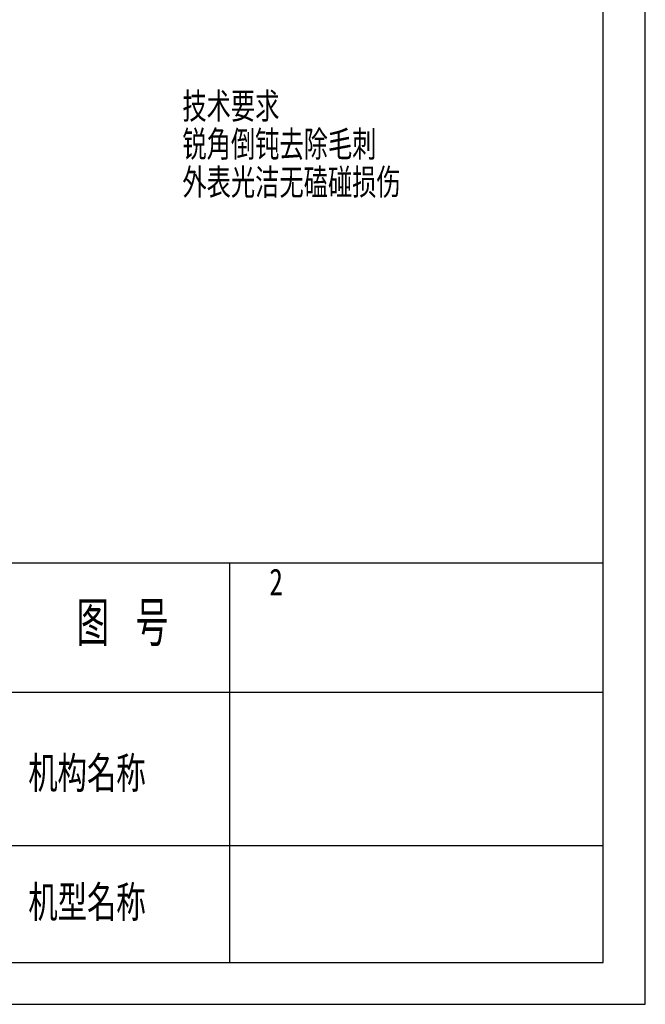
# Model space of a CAD drawing. Header units: millimetres. Extents: x 0 to 297, y 0 to 210.
# Tile 35 of 68: x 223 to 297, y 0 to 117. Entities that reach past the tile are written whole.
import ezdxf

# ---------------------------------------------------------------- set-up
doc = ezdxf.new("R2010")
doc.units = ezdxf.units.MM
doc.layers.add('图层0', color=7, linetype='Continuous', lineweight=25)
doc.styles.add('SLDTEXTSTYLE0', font='TXT', dxfattribs={"width": 0.75})
doc.styles.add('SLDTEXTSTYLE1', font='TXT', dxfattribs={"width": 0.75, "bigfont": 'bigfont'})
doc.styles.add('SLDTEXTSTYLE2', font='TXT', dxfattribs={"width": 0.666667, "bigfont": 'bigfont'})

msp = doc.modelspace()

# ---------------------------------------------------------------- linework, layer by layer
at = {"layer": '图层0'}
for p, q in [((297, 0), (297, 210)), ((292, 4.9829), (292, 204.9829)), ((292, 52.5), (5, 52.5)), ((247.5, 52.5), (247.5, 4.9829)), ((221.3534, 37.1507), (292, 37.1507)), ((221.3534, 18.9088), (292, 18.9088)), ((5, 4.9829), (292, 4.9829)), ((0, 0), (297, 0))]:
    msp.add_line(p, q, dxfattribs=at)

# ---------------------------------------------------------------- texts
for s, insert, char_height, attachment_point, style in [('技术要求', (241.9045, 108.5059), 3.5, 1, 'SLDTEXTSTYLE1'), ('锐角倒钝去除毛刺', (241.9045, 103.9802), 3.5, 1, 'SLDTEXTSTYLE1'), ('外表光洁无磕碰损伤', (241.9045, 99.4545), 3.5, 1, 'SLDTEXTSTYLE1'), ('2', (252.2509, 51.8464), 3.175, 1, 'SLDTEXTSTYLE0'), ('图 号', (234.7617, 47.9304), 5.29167, 2, 'SLDTEXTSTYLE2'), ('机构名称', (223.5659, 29.4964), 4.23333, 1, 'SLDTEXTSTYLE1'), ('机型名称', (223.5659, 14.1424), 4.23333, 1, 'SLDTEXTSTYLE1')]:
    msp.add_mtext(s, dxfattribs=dict(at, insert=insert, char_height=char_height, attachment_point=attachment_point, style=style))

doc.saveas('drawing.dxf')
